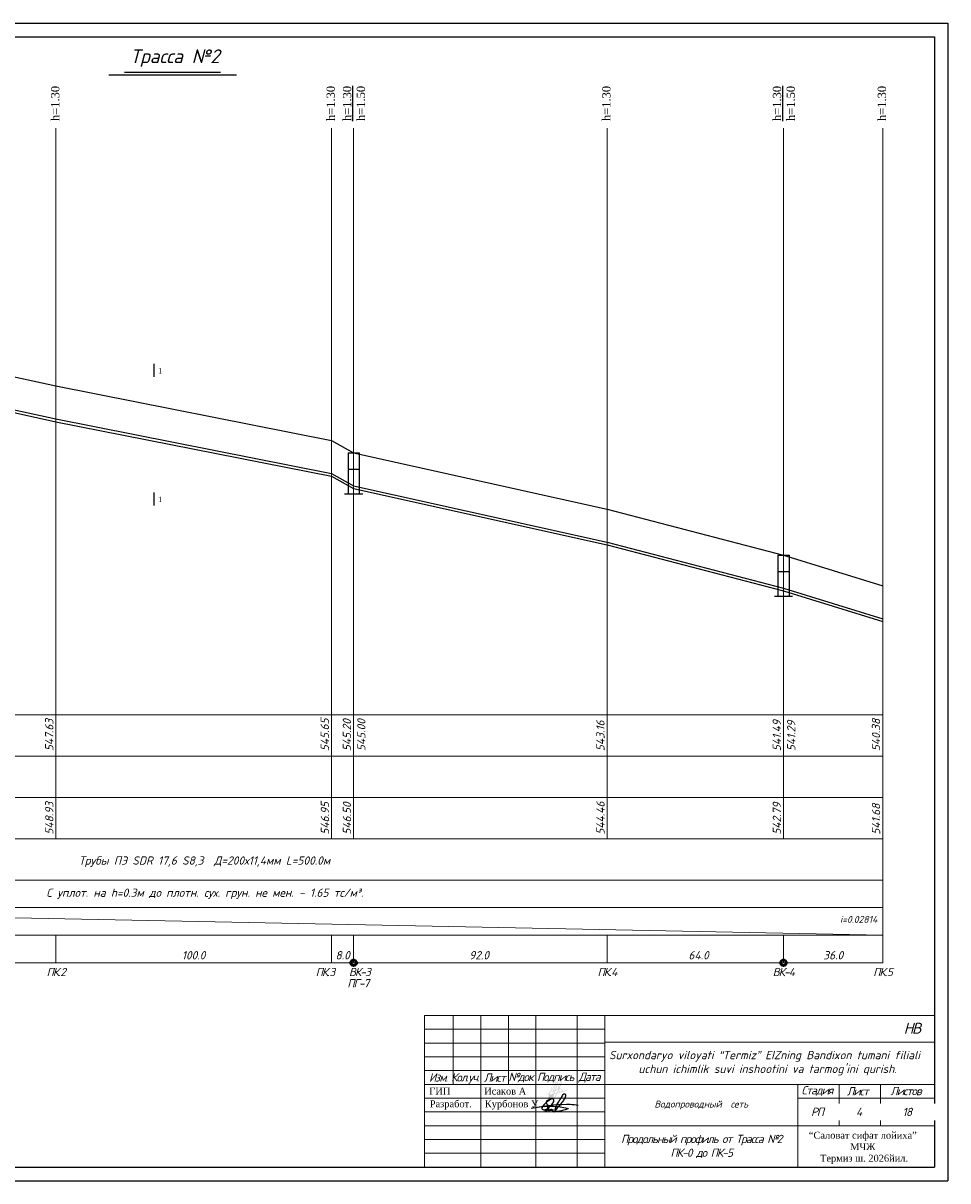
# Model space of a CAD drawing. Extents: x 0 to 361260, y 0 to 4201817.
# Tile 86 of 256: x 360441 to 360776, y 4199200 to 4199620. Entities that reach past the tile are written whole.
import ezdxf

# ---------------------------------------------------------------- set-up
doc = ezdxf.new("R2010")
doc.units = 0
doc.header["$LTSCALE"] = 0.5
doc.header["$MEASUREMENT"] = 0
for name, color, linetype in [('(0)', 7, 'Continuous'), ('(002) Рамка', 7, 'Continuous'), ('_PP_TAB', 7, 'Continuous'), ('Layer6', 28, 'Continuous'), ('SHTAMP', 7, 'Continuous'), ('TXT', 7, 'Continuous'), ('Водопровод 10', 7, 'Continuous'), ('Канализация 2', 7, 'Continuous'), ('Рамка', 7, 'Continuous')]:
    doc.layers.add(name, color=color, linetype=linetype)
doc.styles.add('Arial', font='arial.ttf')
doc.styles.add('Arial Gyr', font='arial.ttf')
doc.styles.add('IsoK', font='isocpeui.ttf')
doc.styles.add('NSI4', font='times.ttf', dxfattribs={"height": 300})
doc.styles.add('TIMES', font='times.ttf')
doc.styles.add('TimesNew', font='times.ttf', dxfattribs={"height": 2.5})

msp = doc.modelspace()

# ---------------------------------------------------------------- linework, layer by layer
at = {"layer": '(0)', "ltscale": 2}
for p, q in [((360393.572, 4199501.346), (360452.572, 4199488.546)), ((360452.572, 4199488.546), (360552.572, 4199468.746)), ((360552.572, 4199468.746), (360560.572, 4199464.246)), ((360560.572, 4199464.246), (360652.572, 4199443.846)), ((360652.572, 4199443.846), (360716.572, 4199427.146)), ((360716.572, 4199427.146), (360752.572, 4199416.046))]:
    msp.add_line(p, q, dxfattribs=at)
at = {"ltscale": 2}
for p, q in [((360149.526, 4199620.125), (360776.215, 4199620.125)), ((360776.215, 4199620.125), (360776.215, 4199200.125)), ((360169.526, 4199615.125), (360771.344, 4199615.125)), ((360771.344, 4199615.125), (360771.344, 4199205.125)), ((360169.526, 4199205.125), (360771.344, 4199205.125)), ((360149.526, 4199200.125), (360776.215, 4199200.125))]:
    msp.add_line(p, q, dxfattribs=at)
at = {"color": 7}
for p, q in [((360471.775, 4199601.38), (360518.049, 4199601.38)), ((360477.463, 4199602.38), (360512.222, 4199602.38))]:
    msp.add_line(p, q, dxfattribs=at)
at = {"color": 132, "lineweight": 20, "ltscale": 0.13, "true_color": 0x00c2c2}
for p, q in [((360452.572, 4199324.246), (360452.572, 4199581.974)), ((360552.572, 4199324.246), (360552.572, 4199581.974)), ((360560.572, 4199324.246), (360560.572, 4199581.974)), ((360652.572, 4199324.246), (360652.572, 4199581.974)), ((360716.572, 4199324.246), (360716.572, 4199581.974)), ((360752.572, 4199289.246), (360752.572, 4199581.974)), ((360752.572, 4199369.246), (360252.572, 4199369.246)), ((360752.572, 4199354.246), (360252.572, 4199354.246)), ((360252.572, 4199339.246), (360752.572, 4199339.246)), ((360752.572, 4199324.246), (360252.572, 4199324.246)), ((360752.572, 4199309.246), (360252.572, 4199309.246)), ((360752.572, 4199299.246), (360252.572, 4199299.246)), ((360252.572, 4199299.246), (360752.572, 4199289.246)), ((360752.572, 4199289.246), (360252.572, 4199289.246)), ((360452.572, 4199289.246), (360452.572, 4199279.246)), ((360552.572, 4199289.246), (360552.572, 4199279.246)), ((360560.572, 4199289.246), (360560.572, 4199279.246)), ((360652.572, 4199289.246), (360652.572, 4199279.246)), ((360716.572, 4199289.246), (360716.572, 4199279.246)), ((360752.572, 4199289.246), (360752.572, 4199279.246)), ((360752.572, 4199279.246), (360252.572, 4199279.246))]:
    msp.add_line(p, q, dxfattribs=at)
at = {"color": 0, "lineweight": 20}
msp.add_line((360721.751, 4199230.125), (360771.345, 4199230.125), dxfattribs=at)
at = {"color": 0, "ltscale": 100}
for points in [[(360629.224, 4199227.188), (360629.067, 4199226.951), (360628.936, 4199226.638), (360628.909, 4199226.365), (360629.027, 4199226.132), (360629.246, 4199225.965), (360629.456, 4199225.897), (360629.699, 4199225.884), (360629.911, 4199225.894), (360630.24, 4199225.957), (360630.552, 4199226.088), (360630.918, 4199226.319), (360631.366, 4199226.643), (360631.668, 4199226.926), (360632.421, 4199227.716), (360632.609, 4199227.934), (360632.853, 4199228.282), (360633.048, 4199228.601), (360633.19, 4199228.943), (360633.241, 4199229.139), (360633.232, 4199229.356), (360633.22, 4199229.479), (360633.196, 4199229.552), (360633.149, 4199229.615), (360633.051, 4199229.719), (360632.964, 4199229.78), (360632.842, 4199229.854), (360632.729, 4199229.879), (360632.507, 4199229.879), (360632.351, 4199229.822), (360631.974, 4199229.607), (360631.476, 4199229.288), (360630.934, 4199228.895), (360630.481, 4199228.517), (360629.994, 4199228.086), (360629.675, 4199227.78), (360629.224, 4199227.188), (360631.86, 4199227.216), (360632.421, 4199227.188), (360633.103, 4199227.168), (360633.601, 4199227.153), (360634.263, 4199227.129), (360634.972, 4199227.088), (360635.551, 4199226.991), (360636.153, 4199226.86), (360636.849, 4199226.742), (360637.506, 4199226.574), (360637.817, 4199226.514), (360638.004, 4199226.463), (360638.292, 4199226.376), (360638.368, 4199226.337), (360638.404, 4199226.319), (360638.424, 4199226.288), (360638.409, 4199226.264), (360638.329, 4199226.215), (360637.364, 4199225.924), (360636.709, 4199225.748), (360636.071, 4199225.559), (360635.327, 4199225.357), (360635.043, 4199225.3), (360634.853, 4199225.262), (360634.429, 4199225.255), (360634.189, 4199225.279), (360634.059, 4199225.337), (360633.926, 4199225.437), (360633.862, 4199225.525), (360633.788, 4199225.691), (360633.769, 4199225.924), (360633.772, 4199226.067), (360633.843, 4199226.329), (360633.957, 4199226.728), (360634.234, 4199227.434), (360634.536, 4199228.058), (360634.914, 4199228.721), (360635.407, 4199229.514), (360635.853, 4199230.152), (360636.221, 4199230.701), (360636.435, 4199231.084), (360636.65, 4199231.469), (360636.744, 4199231.587), (360636.894, 4199231.654), (360637.038, 4199231.667), (360637.187, 4199231.647), (360637.367, 4199231.556), (360637.459, 4199231.435), (360637.505, 4199231.276), (360637.498, 4199231.064), (360637.459, 4199230.833), (360637.344, 4199230.457), (360637.174, 4199230.075), (360636.981, 4199229.742), (360636.788, 4199229.406), (360636.607, 4199229.137), (360636.385, 4199228.807), (360636.144, 4199228.506), (360635.594, 4199227.831), (360635.112, 4199227.26), (360634.972, 4199227.088), (360634.604, 4199226.684), (360634.246, 4199226.258), (360633.61, 4199225.54), (360633.209, 4199225.086), (360633.16, 4199225.108), (360633.156, 4199225.273), (360633.096, 4199225.366), (360633.001, 4199225.409), (360632.856, 4199225.453), (360632.76, 4199225.526), (360632.8, 4199225.625), (360632.868, 4199225.742), (360633.009, 4199225.893), (360632.519, 4199225.681), (360632.427, 4199225.756), (360632.395, 4199225.791), (360632.644, 4199225.993), (360632.64, 4199226.023), (360632.621, 4199226.029), (360632.298, 4199225.718), (360632.198, 4199225.669), (360632.108, 4199225.639), (360632.044, 4199225.63), (360631.968, 4199225.636), (360631.905, 4199225.656), (360631.87, 4199225.693), (360631.864, 4199225.719), (360632.237, 4199226.021), (360632.236, 4199226.059), (360632.203, 4199226.07), (360631.797, 4199225.679), (360631.712, 4199225.626), (360631.579, 4199225.582), (360631.398, 4199225.568), (360631.287, 4199225.595), (360631.216, 4199225.656), (360631.196, 4199225.759), (360631.262, 4199225.89), (360631.361, 4199226.06), (360631.424, 4199226.112), (360631.465, 4199226.12), (360631.485, 4199226.108), (360631.483, 4199226.09), (360630.864, 4199225.828), (360630.649, 4199225.749), (360630.434, 4199225.689), (360630.281, 4199225.63), (360630.199, 4199225.598), (360630.163, 4199225.565), (360630.143, 4199225.515), (360630.144, 4199225.424), (360630.17, 4199225.364), (360630.223, 4199225.316), (360630.287, 4199225.278), (360630.358, 4199225.236), (360630.43, 4199225.237), (360630.51, 4199225.257), (360630.568, 4199225.299), (360630.629, 4199225.344), (360630.677, 4199225.416), (360630.728, 4199225.491), (360630.775, 4199225.585), (360630.807, 4199225.669), (360630.837, 4199225.748), (360630.855, 4199225.797), (360630.855, 4199225.824), (360630.877, 4199225.914), (360630.906, 4199226.077), (360630.958, 4199226.329), (360631.015, 4199226.613), (360631.127, 4199226.985), (360631.208, 4199227.209)], [(360624.984, 4199226.551), (360630.34, 4199227.356), (360633.084, 4199227.675), (360634.872, 4199227.796), (360636.267, 4199227.864), (360637.788, 4199227.888), (360639.124, 4199227.889), (360639.71, 4199227.865), (360640.596, 4199227.795), (360642.054, 4199227.588)], [(360632.351, 4199229.822), (360632.046, 4199229.768), (360631.78, 4199229.666), (360631.464, 4199229.528), (360631.219, 4199229.399), (360630.94, 4199229.253), (360630.749, 4199229.107), (360630.613, 4199228.981), (360630.539, 4199228.85), (360630.493, 4199228.735), (360630.476, 4199228.654), (360630.469, 4199228.507), (360630.47, 4199228.408), (360630.508, 4199228.276), (360630.578, 4199228.145), (360630.648, 4199228.028), (360630.736, 4199227.91), (360630.849, 4199227.795), (360631.039, 4199227.654)]]:
    msp.add_lwpolyline(points, dxfattribs=at)
at = {"layer": '_PP_TAB', "color": 176, "lineweight": 25, "ltscale": 5000}
for p, q in [((360393.572, 4199489.346), (360452.572, 4199476.546)), ((360393.572, 4199488.346), (360452.572, 4199475.546)), ((360452.572, 4199476.546), (360552.572, 4199456.746)), ((360452.572, 4199475.546), (360552.572, 4199455.746)), ((360552.572, 4199456.746), (360560.572, 4199452.246)), ((360552.572, 4199455.746), (360560.572, 4199451.246)), ((360560.572, 4199452.246), (360652.572, 4199431.846)), ((360560.572, 4199451.246), (360652.572, 4199430.846)), ((360652.572, 4199431.846), (360716.572, 4199415.146)), ((360652.572, 4199430.846), (360716.572, 4199414.146)), ((360716.572, 4199415.146), (360752.572, 4199404.046)), ((360716.572, 4199414.146), (360752.572, 4199403.046))]:
    msp.add_line(p, q, dxfattribs=at)
at = {"layer": '_PP_TAB', "ltscale": 5000}
for p, q in [((360558.572, 4199464.246), (360558.572, 4199449.246)), ((360558.572, 4199464.246), (360562.572, 4199464.246)), ((360562.572, 4199464.246), (360562.572, 4199449.246)), ((360558.572, 4199458.348), (360562.572, 4199458.348)), ((360563.892, 4199449.246), (360557.253, 4199449.246)), ((360714.572, 4199427.146), (360714.572, 4199412.146)), ((360714.572, 4199427.146), (360718.572, 4199427.146)), ((360718.572, 4199427.146), (360718.572, 4199412.146)), ((360714.572, 4199421.248), (360718.572, 4199421.248)), ((360719.892, 4199412.146), (360713.253, 4199412.146))]:
    msp.add_line(p, q, dxfattribs=at)
at = {"layer": 'SHTAMP', "color": 0, "lineweight": 20}
for p, q in [((360586.344, 4199260.125), (360771.344, 4199260.125)), ((360586.344, 4199255.125), (360651.751, 4199255.125)), ((360586.344, 4199250.125), (360651.751, 4199250.125)), ((360651.751, 4199250.427), (360771.344, 4199250.427)), ((360651.751, 4199245.125), (360586.344, 4199245.125)), ((360721.751, 4199205.125), (360721.751, 4199235.125)), ((360736.751, 4199235.125), (360736.751, 4199220.125)), ((360751.751, 4199235.125), (360751.751, 4199220.125)), ((360586.344, 4199230.125), (360651.751, 4199230.125)), ((360651.751, 4199225.125), (360586.461, 4199225.125)), ((360586.572, 4199220.125), (360651.751, 4199220.125)), ((360651.751, 4199220.125), (360771.346, 4199220.125)), ((360586.344, 4199215.125), (360651.751, 4199215.125)), ((360586.344, 4199210.125), (360651.751, 4199210.125))]:
    msp.add_line(p, q, dxfattribs=at)
at = {"layer": 'Водопровод 10', "color": 0, "linetype": 'Continuous', "lineweight": -2}
for p, q in [((360488.1, 4199496.506, -909.055), (360488.1, 4199491.802, -909.055)), ((360488.1, 4199449.858, -909.055), (360488.1, 4199445.154, -909.055))]:
    msp.add_line(p, q, dxfattribs=at)

# ---------------------------------------------------------------- texts
at = {"linetype": 'Continuous', "lineweight": 30, "style": 'IsoK'}
for s, p in [('547.63', (360451.637, 4199356.009, -899.224)), ('545.65', (360551.637, 4199356.009, -899.224)), ('545.20', (360559.637, 4199356.009, -899.224)), ('545.00', (360564.88, 4199356.009, -899.224)), ('543.16', (360651.637, 4199356.009, -899.224)), ('541.49', (360715.637, 4199356.009, -899.224)), ('541.29', (360720.88, 4199356.009, -899.224)), ('540.38', (360751.637, 4199356.009, -899.224)), ('548.93', (360451.663, 4199325.698, -902.841)), ('546.95', (360551.663, 4199325.698, -902.841)), ('546.50', (360559.663, 4199325.698, -902.841)), ('544.46', (360651.663, 4199325.698, -902.841)), ('542.79', (360715.663, 4199325.698, -902.841)), ('541.68', (360751.663, 4199325.698, -902.841))]:
    msp.add_text(s, height=3, rotation=90, dxfattribs=at).set_placement(p)
at = {"lineweight": 30, "ltscale": 0.13, "char_height": 3, "width": 16.68843, "attachment_point": 5, "rotation": 90}
for insert in [(360452.312, 4199590.986), (360552.312, 4199590.986), (360652.312, 4199590.986), (360752.312, 4199590.986)]:
    msp.add_mtext('{\\fTimes New Roman|b0|i0|c204|p18;h=1.30}', dxfattribs=dict(at, insert=insert))
at = {"ltscale": 0.5, "insert": (360750.624, 4199296.248, -355.014), "char_height": 2.53034, "width": 11.68277, "attachment_point": 3, "rotation": 0.00438}
msp.add_mtext('{\\fISOCPEUR|b0|i1|c204|p34;i=0.02814}', dxfattribs=at)
at = {"lineweight": 30, "ltscale": 0.13, "char_height": 3, "width": 6, "attachment_point": 5}
for s, insert in [('{\\fISOCPEUR|b0|i1|c204|p34;100.0}', (360502.518, 4199281.978)), ('{\\fISOCPEUR|b0|i1|c204|p34;8.0}', (360556.592, 4199281.978)), ('{\\fISOCPEUR|b0|i1|c204|p34;92.0}', (360606.107, 4199281.978)), ('{\\fISOCPEUR|b0|i1|c204|p34;64.0}', (360685.758, 4199281.978)), ('{\\fISOCPEUR|b0|i1|c204|p34;36.0}', (360734.608, 4199281.978))]:
    msp.add_mtext(s, dxfattribs=dict(at, insert=insert))
at = {"color": 0, "lineweight": 20, "char_height": 3, "width": 7.35507, "attachment_point": 5, "style": 'TIMES', "bg_fill": 3, "box_fill_scale": 1, "bg_fill_color": 256, "bg_fill_transparency": 0}
for s, insert in [('{\\fISOCPEUR|b0|i1|c204|p34;\\T0.8;Изм.}', (360591.312, 4199237.627, -254.812)), ('{\\fISOCPEUR|b0|i1|c204|p34;\\T0.85;РП}', (360728.734, 4199225.174, -255.018))]:
    msp.add_mtext(s, dxfattribs=dict(at, insert=insert))
at = {"insert": (360686.751, 4199227.625), "char_height": 2.5, "width": 70, "attachment_point": 5}
msp.add_mtext('\\pt1.54;{\\fISOCPEUR|b0|i1|c204|p34;Водопроводный  сеть }', dxfattribs=at)
at = {"color": 0, "lineweight": 20, "insert": (360686.751, 4199212.594), "char_height": 3, "width": 70, "attachment_point": 5, "style": 'TIMES'}
msp.add_mtext('{\\fISOCPEUR|b0|i1|c204|p34;\\T0.85;Продольный профиль от Трасса №2 \\PПК-0 до ПК-5}', dxfattribs=at)
at = {"layer": 'Layer6', "color": 7, "lineweight": 5, "attachment_point": 5, "style": 'Arial Gyr'}
for s, insert, char_height, width in [('{\\fISOCPEUR|b0|i1|c204|p34;Трасса №2}', (360495.764, 4199607.439, 254.812), 5, 46.96315), ('{\\fISOCPEUR|b0|i1|c204|p34;Трубы \\C0;ПЭ\\C7; SDR 17,6 S8,3  Д=200х11,4мм L=500.0м}', (360506.474, 4199315.928, 254.812), 3, 93.88), ('{\\fISOCPEUR|b0|i1|c204|p34;С уплот. на h=0.3м до плотн. сух. грун. не мен. - 1.65 тс/м³.}', (360506.595, 4199304.246), 3, 272.94724)]:
    msp.add_mtext(s, dxfattribs=dict(at, insert=insert, char_height=char_height, width=width))
at = {"layer": 'TXT', "char_height": 3, "width": 12.33714, "attachment_point": 5, "rotation": 90}
for insert in [(360560.738, 4199590.986), (360716.738, 4199590.986)]:
    msp.add_mtext('{\\fTimes New Roman|b0|i0|c204|p18;\\Lh=1.30\\l\\Ph=1.50}', dxfattribs=dict(at, insert=insert))
at = {"layer": 'Водопровод 10', "color": 0, "style": 'TimesNew'}
for p in [(360489.619, 4199493.01, -909.055), (360489.619, 4199446.362, -909.055)]:
    msp.add_text('1', height=2.016, dxfattribs=at).set_placement(p)
at = {"layer": 'Канализация 2', "color": 0, "lineweight": 0, "insert": (360588.224, 4199227.656), "char_height": 2.5, "width": 39.40719, "attachment_point": 4, "style": 'NSI4'}
msp.add_mtext('Разработ.     Курбонов У.', dxfattribs=at)
at = {"layer": 'Рамка', "color": 7, "linetype": 'Continuous', "lineweight": 9, "insert": (360745.342, 4199212.102), "char_height": 2.5, "width": 46.03876, "attachment_point": 5, "style": 'Arial'}
msp.add_mtext('{\\fTimes New Roman|b0|i0|c204|p18;\\C256;“Саловат сифат лойиха” MЧЖ\\P \\C7;Термиз ш. 2026йил.}', dxfattribs=at)

# ---------------------------------------------------------------- next in the draw order: linework, layer by layer
at = {"layer": 'SHTAMP', "color": 0, "lineweight": 20}
msp.add_line((360586.344, 4199205.125), (360586.344, 4199260.125), dxfattribs=at)

# ---------------------------------------------------------------- next in the draw order: texts
at = {"color": 0, "lineweight": 20, "attachment_point": 5, "style": 'TIMES', "bg_fill": 2}
for s, insert, char_height, width in [('{\\fISOCPEUR|b0|i1|c204|p34;\\T0.85;ПК.2}', (360452.52, 4199275.877, -909.055), 3, 8.62545), ('{\\fISOCPEUR|b0|i1|c204|p34;\\T0.85;ВК-3}', (360562.699, 4199275.877, -909.055), 3, 8.61182), ('{\\fISOCPEUR|b0|i1|c204|p34;\\T0.85;ПК.4}', (360652.52, 4199275.877, -909.055), 3, 8.62545), ('{\\fISOCPEUR|b0|i1|c204|p34;\\T0.85;ВК-4}', (360716.52, 4199275.877, -909.055), 3, 8.62545), ('{\\fISOCPEUR|b0|i1|c204|p34;\\T0.85;ПК.5}', (360752.52, 4199275.877, -909.055), 3, 8.62545), ('{\\fISOCPEUR|b0|i1|c204|p34;\\T0.85;НB}', (360763.134, 4199255.483, -255.018), 4, 6.08545), ('{\\fISOCPEUR|b0|i1|c204|p34;\\T0.85;4}', (360743.846, 4199225.125, -180.298), 3, 15)]:
    msp.add_mtext(s, dxfattribs=dict(at, insert=insert, char_height=char_height, width=width))
at = {"color": 0, "lineweight": 20, "insert": (360601.083, 4199237.264, -254.812), "char_height": 3, "width": 9.29764, "attachment_point": 5, "style": 'TIMES', "bg_fill": 3, "box_fill_scale": 1, "bg_fill_color": 256, "bg_fill_transparency": 0}
msp.add_mtext('{\\fISOCPEUR|b0|i1|c204|p34;\\T0.75;Кол.уч.}', dxfattribs=at)

# ---------------------------------------------------------------- next in the draw order: linework, layer by layer
at = {"linetype": 'Continuous', "lineweight": 50}
for centre in [(360560.572, 4199279.246), (360716.572, 4199279.246)]:
    msp.add_circle(centre, 1, dxfattribs=at)
at = {"layer": 'SHTAMP', "color": 0, "lineweight": 20}
msp.add_line((360596.747, 4199260.125), (360596.747, 4199235.125), dxfattribs=at)

# ---------------------------------------------------------------- next in the draw order: texts
at = {"color": 0, "lineweight": 20, "char_height": 3, "attachment_point": 5, "style": 'TIMES', "bg_fill": 2}
for s, insert, width in [('{\\fISOCPEUR|b0|i1|c204|p34;\\T0.85;ПК.3}', (360550.195, 4199275.877, -909.055), 8.62545), ('{\\fISOCPEUR|b0|i1|c204|p34;\\T0.85;18}', (360761.346, 4199225.125, -180.298), 20)]:
    msp.add_mtext(s, dxfattribs=dict(at, insert=insert, width=width))
at = {"color": 0, "lineweight": 20, "insert": (360611.671, 4199237.591, -254.812), "char_height": 3, "width": 7.35507, "attachment_point": 5, "style": 'TIMES', "bg_fill": 3, "box_fill_scale": 1, "bg_fill_color": 256, "bg_fill_transparency": 0}
msp.add_mtext('{\\fISOCPEUR|b0|i1|c204|p34;\\T0.85;Лист}', dxfattribs=at)

# ---------------------------------------------------------------- next in the draw order: linework, layer by layer
at = {"layer": 'SHTAMP', "color": 0, "lineweight": 20}
msp.add_line((360606.747, 4199260.125), (360606.747, 4199205.379), dxfattribs=at)

# ---------------------------------------------------------------- next in the draw order: texts
at = {"color": 0, "lineweight": 20, "insert": (360562.133, 4199271.806, -909.055), "char_height": 3, "width": 8.62545, "attachment_point": 5, "style": 'TIMES', "bg_fill": 2}
msp.add_mtext('{\\fISOCPEUR|b0|i1|c204|p34;\\T0.85;\\C1;ПГ-7}', dxfattribs=at)
at = {"color": 0, "lineweight": 20, "insert": (360621.193, 4199237.591, -254.812), "char_height": 3, "width": 7.35507, "attachment_point": 5, "style": 'TIMES', "bg_fill": 3, "box_fill_scale": 1, "bg_fill_color": 256, "bg_fill_transparency": 0}
msp.add_mtext('{\\fISOCPEUR|b0|i1|c204|p34;\\T0.85;№док}', dxfattribs=at)

# ---------------------------------------------------------------- next in the draw order: linework, layer by layer
at = {"layer": 'SHTAMP', "color": 0, "lineweight": 20}
msp.add_line((360616.747, 4199260.125), (360616.747, 4199235.125), dxfattribs=at)

# ---------------------------------------------------------------- next in the draw order: texts
at = {"color": 0, "lineweight": 20, "insert": (360633.751, 4199237.591, -254.812), "char_height": 3, "width": 7.35507, "attachment_point": 5, "style": 'TIMES', "bg_fill": 3, "box_fill_scale": 1, "bg_fill_color": 256, "bg_fill_transparency": 0}
msp.add_mtext('{\\fISOCPEUR|b0|i1|c204|p34;\\T0.85;Подпись}', dxfattribs=at)
at = {"layer": 'Канализация 2', "color": 0, "lineweight": 0, "insert": (360586.727, 4199232.656), "char_height": 2.5, "width": 38.53508, "attachment_point": 4, "style": 'NSI4'}
msp.add_mtext(' {\\H0.4x; }ГИП             Исаков А', dxfattribs=at)

# ---------------------------------------------------------------- next in the draw order: hatches: boundary and pattern name
h = msp.add_hatch(color=256)
h.dxf.hatch_style = 1
h.paths.add_polyline_path([(360631.1, 4199229.523, 0.1262508), (360631.199, 4199229.001, 0.4193589), (360631.503, 4199228.936, 0.0278241), (360632.002, 4199229.445, 0.3725668), (360632.284, 4199229.384, 0.0744506), (360632.732, 4199229.904, 0.1762649), (360632.876, 4199229.757, 0.2381483), (360633.169, 4199229.851, 0.070359), (360634.239, 4199231.327), (360634.525, 4199231.941), (360635.175, 4199232.128), (360635.562, 4199232.221, 0.1285859), (360635.94, 4199232.182, 0.1100403), (360636.365, 4199232.325, 0.0952032), (360636.487, 4199232.441), (360636.991, 4199232.561), (360639.055, 4199233.227), (360636.942, 4199232.75), (360636.559, 4199232.659, 0.1570642), (360636.408, 4199233.065, 0.1098425), (360636.122, 4199233.372, 0.0941377), (360635.607, 4199233.541, 0.0581307), (360635.208, 4199233.523), (360635.598, 4199234.468), (360636.097, 4199236.005), (360636.319, 4199236.765, 0.0929271), (360636.355, 4199237.156, 0.7179445), (360636.065, 4199237.218, 0.0455168), (360635.049, 4199235.023, 0.0568013), (360634.764, 4199234.076, 0.0889927), (360634.774, 4199233.388), (360633.893, 4199233.077), (360634.415, 4199234.538, 0.1256115), (360634.726, 4199235.769, 0.028403), (360634.702, 4199236, 0.5525631), (360634.391, 4199236.089, 0.053921), (360634.169, 4199235.776, 0.0604641), (360633.444, 4199234.221), (360632.952, 4199232.738), (360632.118, 4199232.34), (360632.254, 4199232.685, 0.00753), (360632.48, 4199233.038), (360633.347, 4199234.422, 0.0638362), (360633.824, 4199235.592, 0.0703583), (360633.91, 4199236.37, 0.6062263), (360633.607, 4199236.506, 0.0763548), (360632.901, 4199235.13, 0.0488872), (360632.106, 4199232.815, -0.0171647), (360631.56, 4199232.046), (360631.398, 4199231.946), (360631.111, 4199231.745, 0.4383307), (360631.114, 4199231.428, 0.0958676), (360631.359, 4199231.331, 0.011487), (360631.507, 4199231.317, 0.018535), (360631.173, 4199230.291, 0.0144567)])
h.paths.add_polyline_path([(360633.223, 4199231.54), (360633.275, 4199231.694), (360633.291, 4199231.698, -0.0069687)], flags=16)
h.paths.add_polyline_path([(360631.174, 4199231.669), (360631.452, 4199231.864), (360631.623, 4199231.969, -0.011429), (360631.227, 4199231.475, -0.5668289)], flags=16)
h.paths.add_polyline_path([(360631.648, 4199231.41), (360631.937, 4199232.144), (360633.03, 4199232.666), (360632.931, 4199232.368), (360632.585, 4199231.529), (360632.555, 4199231.521, -0.0729591)], flags=16)
h.paths.add_polyline_path([(360631.628, 4199231.971, 0.0166532), (360632.162, 4199232.722), (360631.934, 4199232.143), (360631.81, 4199232.083)], flags=16)
h.paths.add_polyline_path([(360631.388, 4199231.524, 0.0158357), (360631.581, 4199231.509), (360631.587, 4199231.524, -0.1010979)], flags=16)
h.paths.add_polyline_path([(360631.79, 4199231.506), (360632.013, 4199232.073), (360632.866, 4199232.481), (360632.84, 4199232.402), (360632.514, 4199231.61, -0.0601848)], flags=0)
h.paths.add_polyline_path([(360632.162, 4199229.634, 0.0437798), (360632.79, 4199230.562), (360632.652, 4199230.155, -0.08725), (360632.202, 4199229.573, -1.2616524), (360632.158, 4199229.591, -0.0002215)], flags=16)
h.paths.add_polyline_path([(360632.749, 4199231.668), (360633.023, 4199232.334), (360633.109, 4199232.593), (360633.528, 4199232.741), (360633.202, 4199231.777)], flags=16)
h.paths.add_polyline_path([(360632.171, 4199232.738), (360632.217, 4199232.854, -0.0477082), (360632.993, 4199235.093, -0.0722291), (360633.636, 4199236.377, -0.9106759), (360633.812, 4199236.358, -0.0807738), (360633.696, 4199235.499, -0.0574093), (360633.262, 4199234.472), (360632.396, 4199233.09, -0.0075523)], flags=16)
h.paths.add_polyline_path([(360633.347, 4199231.612), (360633.554, 4199231.662), (360634.277, 4199231.87), (360634.064, 4199231.414, -0.0696064), (360633.038, 4199229.997, -0.199512), (360632.937, 4199229.948, -0.2918813), (360632.905, 4199230.057)], flags=16)
h.paths.add_polyline_path([(360632.452, 4199233.361, -0.0367022), (360633.083, 4199235.058, -0.072489), (360633.715, 4199236.322, 0.3316102), (360633.712, 4199236.438, -0.0888936), (360633.604, 4199235.527, -0.0573204), (360633.179, 4199234.522)], flags=0)
h.paths.add_polyline_path([(360633.808, 4199232.84), (360634.869, 4199233.214), (360634.604, 4199232.574), (360634.386, 4199232.105), (360633.449, 4199231.835)], flags=16)
h.paths.add_polyline_path([(360633.187, 4199232.827), (360633.629, 4199234.16, -0.0606541), (360634.337, 4199235.677, -0.0487256), (360634.512, 4199235.931, 0.2034911), (360634.535, 4199236.004, 0.3085655), (360634.527, 4199235.894, -0.1326643), (360634.271, 4199234.684), (360634.071, 4199234.158), (360634.162, 4199234.412), (360633.608, 4199232.976)], flags=16)
h.paths.add_polyline_path([(360634.635, 4199232.176), (360634.783, 4199232.495), (360634.944, 4199232.884, 0.0931386), (360635.327, 4199232.365), (360635.125, 4199232.317)], flags=16)
h.paths.add_polyline_path([(360635.587, 4199233.347, -0.0910522), (360636.019, 4199233.206, -0.1112488), (360636.247, 4199232.954, -0.1827008), (360636.364, 4199232.612), (360635.563, 4199232.422, -0.0378138), (360635.389, 4199232.579, 0.0684101), (360635.499, 4199232.474, -0.0969355), (360635.132, 4199232.944, -0.0483338), (360635.003, 4199233.272, -0.0973165)], flags=16)
h.paths.add_polyline_path([(360634.978, 4199234.152, -0.0503741), (360635.231, 4199234.951, -0.0428752), (360636.162, 4199236.995, -0.051462), (360636.131, 4199236.819), (360635.91, 4199236.063), (360635.414, 4199234.536), (360634.963, 4199233.442, -0.1024167)], flags=16)

# ---------------------------------------------------------------- next in the draw order: linework, layer by layer
at = {"layer": 'SHTAMP', "color": 0, "lineweight": 20}
msp.add_line((360626.751, 4199205.125), (360626.751, 4199260.125), dxfattribs=at)

# ---------------------------------------------------------------- next in the draw order: texts
at = {"color": 0, "lineweight": 20, "insert": (360646.064, 4199237.591, -254.812), "char_height": 3, "width": 7.35507, "attachment_point": 5, "style": 'TIMES', "bg_fill": 3, "box_fill_scale": 1, "bg_fill_color": 256, "bg_fill_transparency": 0}
msp.add_mtext('{\\fISOCPEUR|b0|i1|c204|p34;\\T0.85;Дата}', dxfattribs=at)

# ---------------------------------------------------------------- next in the draw order: linework, layer by layer
at = {"layer": 'SHTAMP', "color": 0, "lineweight": 20}
for p, q in [((360641.751, 4199260.125), (360641.751, 4199205.125)), ((360651.751, 4199260.125), (360651.751, 4199205.379)), ((360586.344, 4199240.125), (360651.751, 4199240.125)), ((360586.344, 4199235.125), (360771.345, 4199235.125))]:
    msp.add_line(p, q, dxfattribs=at)

# ---------------------------------------------------------------- next in the draw order: texts
at = {"color": 0, "lineweight": 20, "char_height": 3, "width": 7.35507, "attachment_point": 5, "style": 'TIMES', "bg_fill": 3, "box_fill_scale": 1, "bg_fill_color": 256, "bg_fill_transparency": 0}
for s, insert in [('{\\fISOCPEUR|b0|i1|c204|p34;\\T0.85;Стадия}', (360728.734, 4199232.726, -255.018)), ('{\\fISOCPEUR|b0|i1|c204|p34;\\T0.85;Лист}', (360743.413, 4199232.631, -255.018)), ('{\\fISOCPEUR|b0|i1|c204|p34;\\T0.85;Листов}', (360760.896, 4199232.694, -255.018))]:
    msp.add_mtext(s, dxfattribs=dict(at, insert=insert))

# ---------------------------------------------------------------- next in the draw order: texts
at = {"layer": '(002) Рамка', "insert": (360652.287, 4199247.254, -533.015), "char_height": 3, "width": 117.50921, "attachment_point": 1}
msp.add_mtext('\\pi0.9671;{\\fISOCPEUR|b0|i1|c204|p34;Surxondaryo viloyati “Termiz” EIZning Bandixon tumani filiali \\P\\pi11.64551;uchun ichimlik suvi inshootini va tarmog’ini qurish.}', dxfattribs=at)

doc.saveas('drawing.dxf')
